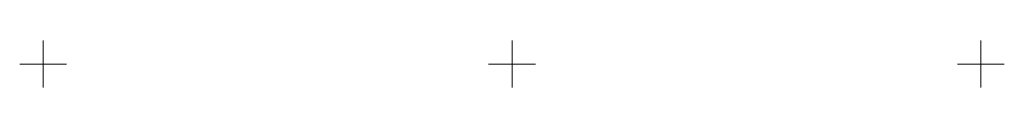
# Model space of a CAD drawing. Header units: metres. Extents: x 6473628 to 6474152, y 5887128 to 5887462.
# Tile 15 of 38: x 6473647.5 to 6473752.5, y 5887447.5 to 5887452.5. Entities that reach past the tile are written whole.
import ezdxf

# ---------------------------------------------------------------- set-up
doc = ezdxf.new("R2010")
doc.units = ezdxf.units.M
doc.header["$MEASUREMENT"] = 0
doc.layers.add('Wstawianie ramki sekcyjnej z opisem', color=7, linetype='CONTINUOUS')

msp = doc.modelspace()

# ---------------------------------------------------------------- linework, layer by layer
at = {"layer": 'Wstawianie ramki sekcyjnej z opisem', "color": 7, "linetype": 'Continuous', "lineweight": 13, "flags": 128}
for points in [[(6473650, 5887447.5), (6473650, 5887452.5)], [(6473700, 5887447.5), (6473700, 5887452.5)], [(6473750, 5887447.5), (6473750, 5887452.5)], [(6473647.5, 5887450), (6473652.5, 5887450)], [(6473697.5, 5887450), (6473702.5, 5887450)], [(6473747.5, 5887450), (6473752.5, 5887450)]]:
    msp.add_lwpolyline(points, dxfattribs=at)

doc.saveas('drawing.dxf')
